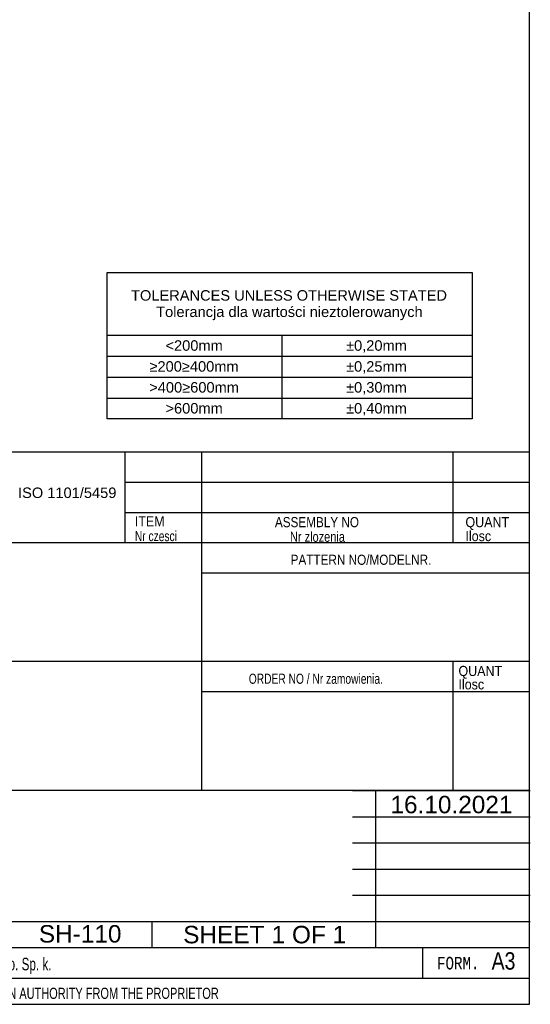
# Model space of a CAD drawing. Header units: millimetres. Extents: x 16 to 406, y 13 to 285.
# Tile 13 of 16: x 333 to 406, y 14 to 155. Entities that reach past the tile are written whole.
import ezdxf
from ezdxf.enums import TextEntityAlignment as Align

# ---------------------------------------------------------------- set-up
doc = ezdxf.new("R2010")
doc.units = ezdxf.units.MM
for name, color, linetype in [('10', 7, 'Continuous'), ('Default', 7, 'Continuous'), ('frame', 7, 'Continuous')]:
    doc.layers.add(name, color=color, linetype=linetype)
doc.styles.add('SEACAD_Arial', font='arial.ttf')
doc.styles.add('SEACAD_Lucida_Console', font='lucon.TTF', dxfattribs={"width": 0.8})

# ---------------------------------------------------------------- blocks, each defined once
blk = doc.blocks.new('SEANNOT_GROUP18')
at = {"layer": 'Default', "color": 7, "linetype": 'Continuous', "style": 'SEACAD_Arial'}
blk.add_text('SH-110', height=2.5, dxfattribs=at).set_placement((335.35, 24.93), align=Align.TOP_LEFT)
blk = doc.blocks.new('SEANNOT_GROUP23')
at = {"layer": 'Default', "color": 7, "linetype": 'Continuous', "style": 'SEACAD_Arial'}
for s, p in [('SHEET ', (356.04, 24.82)), ('1', (368.7, 24.82)), (' OF ', (370.66, 24.82)), ('1', (377.45, 24.82))]:
    blk.add_text(s, height=2.5, dxfattribs=at).set_placement(p, align=Align.TOP_LEFT)
blk = doc.blocks.new('SEANNOT_GROUP24')
at = {"layer": 'Default', "color": 7, "linetype": 'Continuous', "style": 'SEACAD_Arial'}
blk.add_text('16.10.2021', height=2.5, dxfattribs=at).set_placement((385.75, 43.46), align=Align.TOP_LEFT)
blk = doc.blocks.new('SE9')
at = {"layer": 'frame', "color": 7, "linetype": 'Continuous'}
for p, q in [((345.16, 109.48), (397.44, 109.48)), ((370.16, 109.48), (370.16, 106.48)), ((345.16, 106.48), (397.44, 106.48)), ((370.16, 106.48), (370.16, 103.48)), ((345.16, 103.48), (397.44, 103.48)), ((370.16, 103.48), (370.16, 100.48)), ((345.16, 100.48), (397.44, 100.48)), ((370.16, 100.48), (370.16, 97.48))]:
    blk.add_line(p, q, dxfattribs=at)
blk.add_lwpolyline([(345.16, 97.48), (345.16, 118.48), (397.44, 118.48), (397.44, 97.48), (345.16, 97.48)], dxfattribs=at)
at = {"layer": 'frame', "color": 7, "linetype": 'Continuous', "style": 'SEACAD_Arial'}
for s, p in [('TOLERANCES UNLESS OTHERWISE STATED', (348.56, 115.94)), ('Tolerancja dla wartości nieztolerowanych', (352.16, 113.59)), ('<200mm', (353.5, 108.76)), ('±0,20mm', (379.38, 108.76)), ('≥200≥400mm', (351.2, 105.76)), ('±0,25mm', (379.38, 105.76)), ('>400≥600mm', (351.17, 102.76)), ('±0,30mm', (379.38, 102.76)), ('>600mm', (353.5, 99.76)), ('±0,40mm', (379.38, 99.76))]:
    blk.add_text(s, height=1.5, dxfattribs=at).set_placement(p, align=Align.TOP_LEFT)

msp = doc.modelspace()

# ---------------------------------------------------------------- linework, layer by layer
at = {"layer": '10', "color": 7, "linetype": 'Continuous'}
for p, q in [((347.6664, 92.7025), (347.6664, 79.7025)), ((358.6664, 92.7025), (358.6664, 44.2025)), ((394.6664, 92.7025), (394.6664, 79.7025)), ((405.6664, 88.3691), (347.6664, 88.3691)), ((405.6664, 84.0358), (347.6664, 84.0358)), ((405.6664, 79.7025), (223.6664, 79.7025)), ((405.6664, 75.3691), (358.6664, 75.3691)), ((405.6664, 62.7025), (223.6664, 62.7025)), ((394.6664, 62.7025), (394.6664, 44.2025)), ((405.6664, 58.3691), (358.6664, 58.3691)), ((380.2915, 44.2025), (405.7915, 44.2025)), ((383.6664, 21.7025), (383.6664, 44.2025)), ((380.2915, 40.4525), (405.7915, 40.4525)), ((380.2915, 36.7025), (405.7915, 36.7025)), ((380.2915, 32.9525), (405.7915, 32.9525)), ((380.2915, 29.2025), (405.7915, 29.2025)), ((223.6664, 25.4525), (405.7915, 25.4525)), ((351.5415, 25.4525), (351.5415, 21.7025)), ((223.6664, 21.7025), (380.2915, 21.7025)), ((390.3535, 21.7025), (390.3535, 17.3275)), ((223.6664, 17.3275), (405.6664, 17.3275))]:
    msp.add_line(p, q, dxfattribs=at)
for points in [[(405.6664, 13.5775), (405.6664, 284.5775), (15.6664, 284.5775), (15.6664, 13.5775), (405.6664, 13.5775)], [(405.6664, 13.5775), (405.6664, 92.7025), (223.6664, 92.7025), (223.6664, 13.5775), (405.6664, 13.5775)], [(331.2915, 44.2025), (331.2915, 21.7025), (405.6664, 21.7025), (405.6664, 44.2025), (331.2915, 44.2025)]]:
    msp.add_lwpolyline(points, dxfattribs=at)

# ---------------------------------------------------------------- block references
at = {"layer": 'Default'}
for name in ['SEANNOT_GROUP24', 'SEANNOT_GROUP18', 'SEANNOT_GROUP23']:
    msp.add_blockref(name, (0, 0), dxfattribs=at)
at = {"layer": 'frame'}
msp.add_blockref('SE9', (0, 0), dxfattribs=at)

# ---------------------------------------------------------------- texts
at = {"layer": '10', "attachment_point": 1}
for s, insert, char_height, width, style in [('{\\farial rounded mt|b0||i0||c0|p34;\\C7;\\H1.45000002;\\W0.883;ITEM}', (349.1061, 83.5453), 1.45, 4.255445, 'SEACAD_Arial'), ('{\\farial rounded mt|b0||i0||c0|p34;\\C7;\\H1.45000002;\\W0.83002;ASSEMBLY NO}', (369.1852, 83.4185), 1.45, 12.829358, 'SEACAD_Arial'), ('{\\farial rounded mt|b0||i0||c0|p34;\\C7;\\H1.45000002;\\W0.883;QUANT}', (396.4966, 83.4185), 1.45, 6.241314, 'SEACAD_Arial'), ('{\\farial rounded mt|b0||i0||c0|p34;\\C7;\\H1.45000002;\\W0.72406;Nr czesci }', (349.1061, 81.4185), 1.45, 7.78588, 'SEACAD_Arial'), ('{\\farial rounded mt|b0||i0||c0|p34;\\C7;\\H1.45000002;\\W0.77704;Nr zlozenia}', (371.3489, 81.3193), 1.45, 9.504276, 'SEACAD_Arial'), ('{\\farial rounded mt|b0||i0||c0|p34;\\C7;\\H1.45000002;\\W0.883;Ilosc}', (396.4966, 81.4185), 1.45, 6.934793, 'SEACAD_Arial'), ('{\\farial rounded mt|b0||i0||c0|p34;\\C7;\\H1.45000002;\\W0.83002;PATTERN NO/MODELNR.}', (371.4383, 78.0241), 1.45, 21.434793, 'SEACAD_Arial'), ('{\\farial rounded mt|b0||i0||c0|p34;\\C7;\\H1.45000002;\\W0.883;QUANT}', (395.4966, 62.0852), 1.45, 6.241314, 'SEACAD_Arial'), ('{\\farial rounded mt|b0||i0||c0|p34;\\C7;\\H1.45000002;\\W0.72406;ORDER NO / Nr zamowienia.}', (365.4383, 60.9698), 1.45, 25.030887, 'SEACAD_Arial'), ('{\\farial rounded mt|b0||i0||c0|p34;\\C7;\\H1.45000002;\\W0.883;Ilosc}', (395.4966, 60.1647), 1.45, 6.934793, 'SEACAD_Arial'), ('{\\farial rounded mt|b0||i0||c0|p34;\\C7;\\H1.8;\\W0.667;MST Sp. z o.o. Sp. k.}', (321.3166, 20.2436), 1.8, 58.304358, 'SEACAD_Arial'), ('{\\fLucida Console|b0||i0||c0|p34;\\C7;\\H1.8;\\W0.8;FORM.}', (392.4164, 20.3775), 1.8, 6.80001, 'SEACAD_Lucida_Console'), ('{\\farial rounded mt|b0||i0||c0|p34;\\C7;\\H2.50000002;\\W0.8;A3}', (400.244, 21.0473), 2.5, 3.315227, 'SEACAD_Arial'), ('{\\farial rounded mt|b0||i0||c0|p34;\\C7;\\H1.60000002;\\W0.704;ALL RIGHTS RESERVED. REPRODUCTION OR ISSUE TO THIRD PARTIES IN ANY FORM WHATEVER IS NOT PERMITTED WITHOUT WRITTEN AUTHORITY FROM THE PROPRIETOR}', (226.5139, 15.9553), 1.6, 148.000012, 'SEACAD_Arial')]:
    msp.add_mtext(s, dxfattribs=dict(at, insert=insert, char_height=char_height, width=width, style=style))
at = {"layer": 'Default', "insert": (339.4139, 87.6533), "char_height": 1.5, "width": 14.66134, "attachment_point": 2}
msp.add_mtext('{\\fArial|b0||i0||c0|p34;\\C7;\\H1.5;\\W1.;ISO 1101/5459}', dxfattribs=at)

doc.saveas('drawing.dxf')
